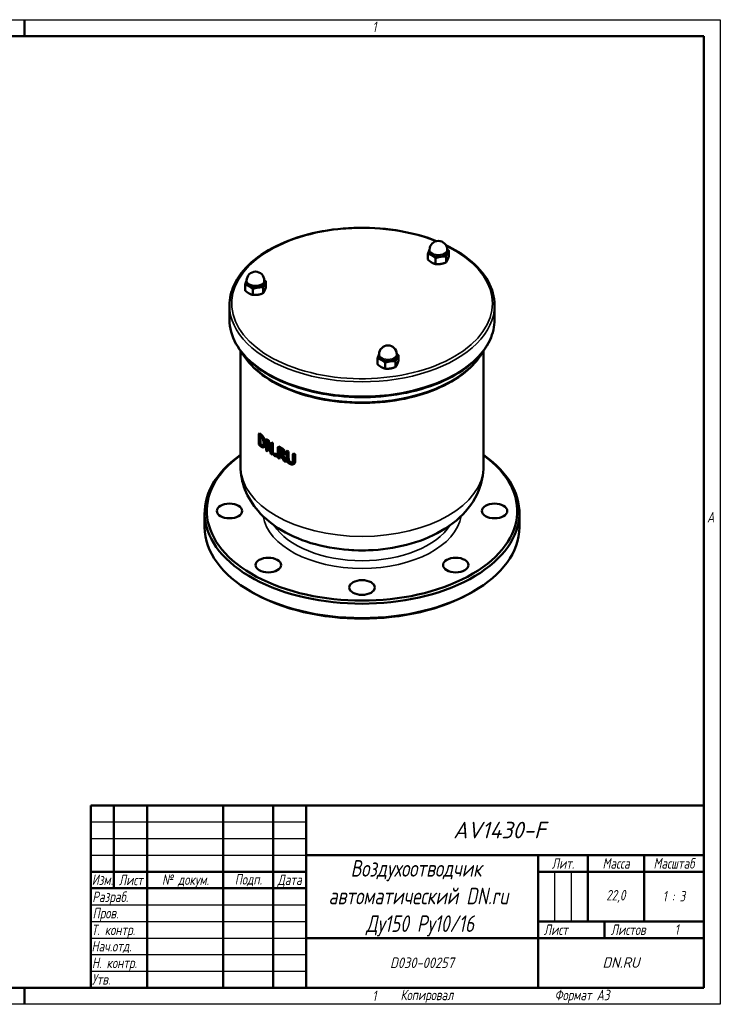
# Model space of a CAD drawing. Header units: millimetres. Extents: x 0 to 1260, y 0 to 891.
# Tile 2 of 2: x 626 to 1260, y 0 to 891. Entities that reach past the tile are written whole.
import ezdxf
from ezdxf.enums import TextEntityAlignment as Align

# ---------------------------------------------------------------- set-up
doc = ezdxf.new("R2010")
doc.units = ezdxf.units.MM
doc.header["$LTSCALE"] = 3
for name, color, linetype, lineweight in [('Видимые тонкие (ГОСТ)', 7, 'Continuous', 35), ('Видимый контур (ГОСТ)', 7, 'Continuous', 50), ('Заголовок (ГОСТ)', 7, 'Continuous', 50), ('Кромка (ГОСТ)', 7, 'Continuous', 50)]:
    doc.layers.add(name, color=color, linetype=linetype, lineweight=lineweight)
doc.styles.add('Альтернативный текст (ГОСТ)', font='arial.ttf', dxfattribs={"width": 0.8})
doc.styles.add('Стиль текста110', font='GOST Common Italic.ttf', dxfattribs={"width": 0.8})
doc.styles.add('Стиль текста112', font='GOST Common Italic.ttf', dxfattribs={"width": 0.8})
doc.styles.add('Стиль текста120', font='GOST Common Italic.ttf', dxfattribs={"width": 0.9})
doc.styles.add('Стиль текста137', font='GOST Common Italic.ttf', dxfattribs={"width": 0.7})
doc.styles.add('Стиль текста139', font='GOST Common Italic.ttf', dxfattribs={"width": 0.7})
doc.styles.add('Стиль текста81', font='GOST Common Italic.ttf', dxfattribs={"width": 0.8})
doc.styles.add('Стиль текста87', font='GOST Common Italic.ttf')

# ---------------------------------------------------------------- blocks, each defined once
blk = doc.blocks.new('Рамки ГОСТ - Рамка')
at = {"layer": 'Кромка (ГОСТ)', "lineweight": 25}
for p, q in [((0, 297), (420, 297)), ((420, 297), (420, 0)), ((420, 0), (0, 0))]:
    blk.add_line(p, q, dxfattribs=at)
at = {"layer": 'Кромка (ГОСТ)'}
for p, q in [((210, 292), (210, 297)), ((415, 292), (20, 292)), ((415, 5), (415, 292)), ((20, 5), (415, 5)), ((210, 5), (210, 0))]:
    blk.add_line(p, q, dxfattribs=at)
at = {"layer": 'Кромка (ГОСТ)', "char_height": 3.17, "attachment_point": 1, "style": 'Альтернативный текст (ГОСТ)'}
for s, insert, width in [('\\fGOST Common|b0|i1;{\\H3.1700;1}', (315.02, 296.44), 5.2327), ('\\fGOST Common|b0|i1;{\\H3.1700;A}', (416, 148.5), 5.0704), ('\\fGOST Common|b0|i1;{\\H3.1700;1}', (315, 4.14), 6.6287), ('\\fGOST Common|b0|i1;{\\H3.1700;Формат А3}', (370, 4.39), 25.2103)]:
    blk.add_mtext(s, dxfattribs=dict(at, insert=insert, width=width))
blk = doc.blocks.new('Основные надписи ГОСТ - Форма 1')
at = {"layer": 'Заголовок (ГОСТ)'}
for p, q in [((0, 55), (185, 55)), ((0, 0), (0, 55)), ((0, 0), (0, 55)), ((7, 55), (7, 30)), ((17, 55), (17, 0)), ((40, 55), (40, 0)), ((55, 55), (55, 0)), ((65, 55), (65, 0)), ((185, 0), (185, 55)), ((65, 40), (185, 40)), ((135, 40), (135, 0)), ((150, 40), (150, 20)), ((167, 40), (167, 20)), ((0, 35), (65, 35)), ((135, 35), (185, 35)), ((0, 30), (65, 30)), ((135, 20), (185, 20)), ((155, 20), (155, 15)), ((65, 15), (185, 15)), ((185, 0), (0, 0))]:
    blk.add_line(p, q, dxfattribs=at)
at = {"layer": 'Заголовок (ГОСТ)', "linetype": 'Continuous', "lineweight": 25}
for p, q in [((0, 50), (65, 50)), ((0, 45), (65, 45)), ((0, 40), (65, 40)), ((140, 35), (140, 20)), ((145, 35), (145, 20)), ((0, 25), (65, 25)), ((0, 20), (65, 20)), ((0, 15), (65, 15)), ((0, 10), (65, 10)), ((0, 5), (65, 5))]:
    blk.add_line(p, q, dxfattribs=at)
at = {"layer": 'Заголовок (ГОСТ)', "char_height": 3.17, "style": 'Альтернативный текст (ГОСТ)'}
for s, insert, width, attachment_point in [('\\fGOST Common|b0|i1;{\\H3.1700;Лит.}', (142.52, 37.49), 14.9766, 5), ('\\fGOST Common|b0|i1;{\\H3.1700;Масса}', (158.55, 37.51), 16.9878, 5), ('\\fGOST Common|b0|i1;{\\H3.1700;Масштаб}', (176.02, 37.53), 17.8316, 5), ('\\fGOST Common|b0|i1;{\\H3.1700;Изм.}', (3.5, 32.56), 6.9635, 5), ('\\fGOST Common|b0|i1;{\\H3.1700;Лист}', (12.1, 32.5), 10.0029, 5), ('\\A0;\\fGOST Common|b0|i1;{\\H3.1700;№ докум.}', (28.58, 32.16), 22.9069, 5), ('\\fGOST Common|b0|i1;{\\H3.1700;Подп.}', (47.56, 32.45), 14.879, 5), ('\\fGOST Common|b0|i1;{\\H3.1700;Дата}', (60.02, 32.24), 9.9614, 5), ('\\fGOST Common|b0|i1;{\\H3.1700;Разраб.}', (0.47, 27), 16.9971, 4), ('\\fGOST Common|b0|i1;{\\H3.1700;22,0}', (158.47, 27.53), 17.0435, 5), ('\\fGOST Common|b0|i1;{\\H3.1700;1 : 3}', (176, 27.6), 17.9476, 5), ('\\A0;\\fGOST Common|b0|i1;{\\H3.1700;Т. контр.}', (0.23, 17.01), 16.9554, 4), ('\\fGOST Common|b0|i1;{\\H3.1700;Пров.}', (0.56, 22.08), 17.0192, 4), ('\\fGOST Common|b0|i1;{\\H3.1700;Лист}', (140.37, 17.5), 10.5071, 5), ('\\fGOST Common|b0|i1;{\\H3.1700;Листов}', (162.21, 17.5), 14.3668, 5), ('\\A1;', (150.6, 17.54), 8.8313, 5), ('\\fGOST Common|b0|i1;{\\H3.1700;Н. контр.}', (0.36, 7.05), 16.9999, 4), ('\\fGOST Common|b0|i1;\\W0.90;{\\H3.1700;D030-00257}', (99.98, 7.54), 67.2576, 5), ('\\fGOST Common|b0|i1;\\W1.00;{\\H3.1700;DN.RU}', (160.02, 7.6), 49.9832, 5), ('\\fGOST Common|b0|i1;{\\H3.1700;Утв.}', (0.34, 2.52), 17.0083, 4), ('\\fGOST Common|b0|i1;{\\H3.1700;Копировал}', (93.48, -0.59), 19.7871, 1)]:
    blk.add_mtext(s, dxfattribs=dict(at, insert=insert, width=width, attachment_point=attachment_point))
at = {"layer": 'Заголовок (ГОСТ)'}
for tag, height, style, p in [('Изм1', 2.89, 'Стиль текста137', (3.51, 52.52)), ('Лист1', 2.89, 'Стиль текста137', (12.03, 52.52)), ('Докум1', 2.89, 'Стиль текста137', (28.54, 52.48)), ('Изм2', 2.89, 'Стиль текста137', (3.5, 47.52)), ('Лист2', 2.89, 'Стиль текста137', (12.01, 47.5)), ('Докум2', 2.89, 'Стиль текста137', (28.53, 47.5)), ('Изм3', 2.89, 'Стиль текста137', (3.5, 42.5)), ('Лист3', 2.89, 'Стиль текста137', (12.01, 42.51)), ('Докум3', 2.89, 'Стиль текста137', (28.51, 42.48)), ('Изм4', 2.89, 'Стиль текста137', (3.51, 37.5)), ('Лист4', 2.89, 'Стиль текста137', (12, 37.53)), ('Докум4', 2.89, 'Стиль текста137', (28.51, 37.52)), ('Литера', 3.5, 'Стиль текста81', (137.52, 27.25)), ('Литера2', 3.5, 'Стиль текста81', (142.51, 27.22)), ('Литера3', 3.5, 'Стиль текста81', (147.52, 27.21)), ('Тип_документа', 3.17, 'Стиль текста112', (100.08, 17.56))]:
    blk.add_attdef(tag, text='', height=height, dxfattribs=dict(at, style=style)).set_placement(p, align=Align.MIDDLE_CENTER)
for tag, height, style, p in [('Подп1', 2.89, 'Стиль текста137', (40.01, 52.51)), ('Дата1', 2, 'Стиль текста139', (55.01, 52.51)), ('Подп2', 2.89, 'Стиль текста137', (40.01, 47.5)), ('Дата2', 2, 'Стиль текста139', (55.01, 47.49)), ('Подп3', 2.89, 'Стиль текста137', (40.01, 42.51)), ('Дата3', 2, 'Стиль текста139', (55.02, 42.52)), ('Подп4', 2.89, 'Стиль текста137', (40.01, 37.51)), ('Дата4', 2, 'Стиль текста139', (55.02, 37.51)), ('ПРОВЕРИЛ', 3.17, 'Стиль текста112', (17.41, 22.53)), ('Проверил_Подп.', 2.89, 'Стиль текста137', (40.05, 22.52)), ('ДАТА_ПРОВЕРКИ', 2, 'Стиль текста139', (55.02, 22.51)), ('ТЕХНОЛОГ', 3.17, 'Стиль текста112', (17.33, 17.54)), ('Технолог_Подп.', 2.89, 'Стиль текста137', (40.05, 17.51)), ('Технолог_Дата', 2, 'Стиль текста139', (55.01, 17.5)), ('НАЧ._ОТДЕЛА', 3.17, 'Стиль текста112', (17.46, 12.45)), ('Руководитель_Подп.', 2.89, 'Стиль текста137', (40.01, 12.5)), ('Руководитель_Дата', 2, 'Стиль текста139', (55.01, 12.51)), ('НОРМОКОНТРОЛЬ', 3.17, 'Стиль текста112', (17.37, 7.48)), ('Нормоконтроль_Подп.', 2.89, 'Стиль текста137', (40.05, 7.52)), ('ДАТА_НОРМОКОНТРОЛЯ', 2, 'Стиль текста139', (55.02, 7.51)), ('УТВЕРДИЛ', 3.17, 'Стиль текста112', (17.4, 2.51)), ('Утвердил_Подп.', 2.89, 'Стиль текста137', (40.05, 2.51)), ('ДАТА_УТВЕРЖДЕНИЯ', 2, 'Стиль текста139', (55.01, 2.5))]:
    blk.add_attdef(tag, text='', height=height, dxfattribs=dict(at, style=style)).set_placement(p, align=Align.MIDDLE_LEFT)
at = {"layer": 'Заголовок (ГОСТ)', "style": 'Стиль текста87'}
blk.add_attdef('ОБОЗНАЧЕНИЕ_001', (109.38, 45.06), '', height=5, dxfattribs=at)
at = {"layer": 'Заголовок (ГОСТ)', "width": 0.8}
for tag, p, height, style in [('НАИМЕНОВАНИЕ_001', (78.42, 33.5), 5, 'Стиль текста110'), ('НАИМЕНОВАНИЕ_002', (71.76, 25.16), 5, 'Стиль текста110'), ('НАИМЕНОВАНИЕ_003', (83.07, 16.83), 5, 'Стиль текста110'), ('Листов_001', (176.23, 15.99), 3.17, 'Стиль текста112'), ('Должность_руководителя_001', (0.22, 10.93), 3.17, 'Стиль текста112')]:
    blk.add_attdef(tag, p, '', height=height, dxfattribs=dict(at, style=style))
at = {"layer": 'Заголовок (ГОСТ)', "style": 'Стиль текста120'}
for tag, p in [('Материал_Наим.', (133.71, 9.75)), ('Материал_ГОСТ', (134.04, 4.06))]:
    blk.add_attdef(tag, text='', height=3.5, dxfattribs=at).set_placement(p, align=Align.MIDDLE_RIGHT)

msp = doc.modelspace()

# ---------------------------------------------------------------- linework, layer by layer
at = {"layer": 'Видимые тонкие (ГОСТ)'}
for p, q in [((843.596, 515.022), (844.317, 515.438)), ((846.108, 512.185), (846.823, 512.598)), ((843.641, 506.314), (844.361, 506.73)), ((847.583, 506.922), (848.296, 507.334)), ((861.786, 503.014), (862.494, 503.423)), ((864.1, 501.341), (864.81, 501.751)), ((865.151, 498.693), (865.862, 499.103)), ((861.713, 498.24), (862.421, 498.649)), ((868.455, 493.732), (869.169, 494.144)), ((868.87, 491.574), (869.585, 491.986)), ((870.684, 490.001), (871.4, 490.414)), ((874.319, 491.329), (875.041, 491.746))]:
    msp.add_line(p, q, dxfattribs=at)
for centre, major_axis, start_param, end_param in [((935.596, 634.243), (118, 0), 0.9708359, 7.1494318), ((1004.725, 682.875), (-8, 0), 0, 3.1415927), ((839.14, 654.993), (-8, 0), 0, 3.1415927), ((935.596, 632.61), (-120, 0), 0, 3.1415927), ((935.596, 619.546), (120, 0), 3.1415927, 6.2831853), ((935.596, 611.381), (115, 0), 3.4716576, 5.9531204), ((959.078, 588.246), (-8, 0), 0, 3.1415927), ((935.596, 486.931), (110, 0), 3.1415927, 6.2831853), ((935.596, 446.449), (-90, 0), 0.0900293, 3.0515634), ((935.596, 450.531), (85, 0), 3.494841, 5.929937), ((935.596, 459.545), (85, 0), 4.4219781, 5.0027999)]:
    msp.add_ellipse(centre, major_axis=major_axis, ratio=0.5773503, start_param=start_param, end_param=end_param, dxfattribs=at)
at = {"layer": 'Видимый контур (ГОСТ)'}
for p, q in [((995.244, 673.863), (995.244, 679.155)), ((996.725, 681.242), (996.725, 682.875)), ((1012.725, 681.242), (1012.725, 682.875)), ((1014.205, 676.796), (1014.205, 682.088)), ((1002.185, 669.856), (1002.185, 675.148)), ((1011.665, 671.322), (1011.665, 676.615)), ((829.659, 645.981), (829.659, 651.274)), ((831.14, 653.36), (831.14, 654.993)), ((847.14, 653.36), (847.14, 654.993)), ((848.62, 648.915), (848.62, 654.207)), ((836.599, 641.974), (836.599, 647.267)), ((846.08, 643.441), (846.08, 648.733)), ((815.596, 619.546), (815.596, 632.61)), ((1055.596, 619.546), (1055.596, 632.61)), ((825.596, 486.931), (825.596, 591.43)), ((951.078, 586.613), (951.078, 588.246)), ((967.078, 586.613), (967.078, 588.246)), ((1045.596, 486.931), (1045.596, 591.43)), ((949.597, 579.234), (949.597, 584.526)), ((956.537, 575.227), (956.537, 580.519)), ((966.018, 576.694), (966.018, 581.986)), ((968.558, 582.167), (968.558, 587.459)), ((842.064, 516.369), (842.789, 516.787)), ((842.064, 516.369), (842.064, 506.571)), ((842.952, 506.909), (842.952, 514.452)), ((843.674, 513.828), (843.674, 507.326)), ((848.656, 511.036), (849.368, 511.447)), ((848.656, 511.036), (848.656, 501.238)), ((849.594, 500.565), (849.594, 509.013)), ((850.091, 510.014), (850.801, 510.424)), ((853.261, 507.898), (853.969, 508.307)), ((853.261, 507.898), (853.261, 500.141)), ((842.952, 506.909), (843.674, 507.326)), ((845.569, 505.371), (846.139, 505.7)), ((846.552, 504.11), (847.267, 504.522)), ((849.594, 500.565), (850.305, 500.975)), ((850.305, 506.745), (850.305, 500.975)), ((854.267, 507.264), (854.975, 507.673)), ((854.267, 497.466), (854.267, 507.264)), ((854.975, 507.673), (854.975, 497.875)), ((859.503, 504.221), (860.21, 504.629)), ((859.503, 504.221), (859.503, 494.423)), ((860.673, 498.783), (860.673, 502.467)), ((860.673, 498.783), (861.381, 499.191)), ((861.381, 502.096), (861.381, 499.191)), ((867.182, 500.413), (867.894, 500.824)), ((867.182, 500.413), (867.182, 494.299)), ((868.455, 499.846), (869.169, 500.258)), ((868.455, 493.732), (868.455, 499.846)), ((869.169, 500.258), (869.169, 494.144)), ((854.267, 497.466), (854.975, 497.875)), ((856.159, 498.193), (856.866, 498.602)), ((856.159, 498.193), (856.159, 496.319)), ((857.516, 497.404), (858.223, 497.813)), ((857.516, 495.531), (857.516, 497.404)), ((857.516, 495.531), (858.223, 495.939)), ((858.223, 497.813), (858.223, 495.939)), ((860.673, 493.796), (860.673, 497.695)), ((860.673, 493.796), (861.381, 494.205)), ((861.381, 497.324), (861.381, 494.205)), ((863.349, 497.922), (863.412, 497.958)), ((864.371, 496.95), (865.081, 497.359)), ((866.544, 490.905), (867.255, 491.316)), ((872.971, 497.967), (873.69, 498.382)), ((872.971, 497.967), (872.971, 491.821)), ((874.319, 497.443), (875.041, 497.86)), ((874.319, 491.329), (874.319, 497.443)), ((875.041, 497.86), (875.041, 491.746)), ((873.394, 488.745), (874.114, 489.161)), ((793.096, 431.752), (793.096, 444.816)), ((1078.096, 431.752), (1078.096, 444.816)), ((836.248, 372.76), (834.834, 373.576)), ((1034.945, 372.76), (1036.359, 373.576))]:
    msp.add_line(p, q, dxfattribs=at)
for centre in [(1004.725, 682.875), (839.14, 654.993), (959.078, 588.246)]:
    msp.add_arc(centre, 8, 0, 180, dxfattribs=at)
for centre, major_axis, ratio, start_param, end_param in [((1004.725, 681.242), (-8.5, 0), 0.5773503, 6.0213859, 7.0685835), ((1004.725, 681.242), (-8.5, 0), 0.5773503, 5.9384701, 6.0213859), ((1004.725, 681.242), (8, 0), 0.5773503, 3.1415927, 6.2831853), ((1004.725, 681.242), (8.5, 0), 0.5773503, 3.9269908, 4.9741884), ((1004.725, 681.242), (8.5, 0), 0.5773503, 4.9741884, 6.0213859), ((1004.725, 681.242), (8.5, 0), 0.5773503, 6.0213859, 6.6279005), ((839.14, 653.36), (-8.5, 0), 0.5773503, 6.0213859, 7.0685835), ((839.14, 653.36), (-8.5, 0), 0.5773503, 5.9384701, 6.0213859), ((839.14, 653.36), (8, 0), 0.5773503, 3.1415927, 6.2831853), ((839.14, 653.36), (8.5, 0), 0.5773503, 4.9741884, 6.0213859), ((839.14, 653.36), (8.5, 0), 0.5773503, 6.0213859, 6.6279005), ((839.14, 653.36), (8.5, 0), 0.5773503, 3.9269908, 4.9741884), ((959.078, 586.613), (-8.5, 0), 0.5773503, 5.9384701, 6.0213859), ((959.078, 586.613), (8.5, 0), 0.5773503, 6.0213859, 6.6279005), ((959.078, 586.613), (-8.5, 0), 0.5773503, 6.0213859, 7.0685835), ((959.078, 586.613), (8, 0), 0.5773503, 3.1415927, 6.2831853), ((959.078, 586.613), (8.5, 0), 0.5773503, 3.9269908, 4.9741884), ((959.078, 586.613), (8.5, 0), 0.5773503, 4.9741884, 6.0213859), ((935.596, 550.879), (110, 0), 0.5773503, 3.7082361, 3.7336153), ((935.596, 550.879), (-111, 0), 0.5773503, 0.5686458, 0.5937865), ((935.596, 549.751), (111, 0), 0.5773503, 3.7249271, 3.736093), ((935.596, 550.879), (-111, 0), 0.5773503, 0.6709258, 0.6914502), ((935.596, 550.879), (110, 0), 0.5773503, 3.8114732, 3.8321862), ((935.596, 531.723), (71.812, -224.891), 0.3763627, 4.6932123, 4.741193), ((935.596, 534.165), (71.789, -226.441), 0.3738722, 4.7005233, 4.7441813), ((935.596, 534.165), (71.143, -224.401), 0.3738722, 4.6996666, 4.7340701), ((935.596, 550.879), (-111, 0), 0.5773503, 0.7351082, 0.7485251), ((935.596, 550.879), (110, 0), 0.5773503, 3.8762433, 3.8897824), ((935.596, 541.081), (111, 0), 0.5773503, 3.7102384, 3.7356468), ((935.596, 542.208), (-111, 0), 0.5773503, 0.5833345, 0.5945004), ((935.596, 542.208), (110, 0), 0.5773503, 3.7230644, 3.7343359), ((935.596, 541.081), (111, 0), 0.5773503, 3.8125185, 3.8260008), ((935.596, 550.879), (-111, 0), 0.5773503, 0.8154704, 0.8433576), ((935.596, 550.879), (110, 0), 0.5773503, 3.9573365, 3.9854777), ((935.596, 549.751), (111, 0), 0.5773503, 3.9714408, 3.9857401), ((935.596, 546.067), (110, 0), 0.5773503, 3.9718452, 3.9845922), ((935.596, 550.879), (-111, 0), 0.5773503, 0.9067001, 0.9211874), ((935.596, 550.879), (110, 0), 0.5773503, 4.049401, 4.0640223), ((935.596, 444.816), (-142.5, 0), 0.5773503, 5.5942603, 10.113703), ((935.596, 446.449), (140.5, 0), 0.5773503, 2.470139, 6.9546389), ((935.596, 541.081), (111, 0), 0.5773503, 3.8739814, 3.8901177), ((935.596, 542.954), (-111, 0), 0.5773503, 0.7732385, 0.7905852), ((935.596, 541.081), (111, 0), 0.5773503, 3.9148312, 3.9321779), ((935.596, 542.954), (110, 0), 0.5773503, 3.9147206, 3.932225), ((935.596, 541.081), (111, 0), 0.5773503, 3.957063, 3.9714408), ((935.596, 546.067), (-111, 0), 0.5773503, 0.8298482, 0.8424801), ((935.596, 544.979), (111, 0), 0.5773503, 3.9714408, 3.9879342), ((935.596, 551.929), (74.845, -161.31), 0.5081541, 4.8187372, 4.8530104), ((935.596, 553.689), (75.21, -157.903), 0.5170033, 4.8286845, 4.8673197), ((935.596, 553.689), (74.532, -156.48), 0.5170033, 4.8314902, 4.8683605), ((935.596, 541.081), (111, 0), 0.5773503, 4.0222073, 4.0409706), ((935.596, 550.879), (-111, 0), 0.5773503, 0.9713385, 0.9859789), ((935.596, 550.879), (110, 0), 0.5773503, 4.1146416, 4.1294202), ((935.596, 431.752), (142.5, 0), 0.5773503, 3.1415927, 6.2831853), ((935.596, 430.119), (140.5, 0), 0.5773503, 3.9269908, 5.4977871)]:
    msp.add_ellipse(centre, major_axis=major_axis, ratio=ratio, start_param=start_param, end_param=end_param, dxfattribs=at)
for centre in [(815.596, 446.449), (1055.596, 446.449), (850.744, 397.459), (1020.449, 397.459), (935.596, 377.167)]:
    msp.add_ellipse(centre, major_axis=(11.5, 0), ratio=0.5773503, dxfattribs=at)
for points, knots in [([(1002.993, 690.685), (993.084, 694.601), (982.172, 697.641), (958.493, 701.859), (945.652, 702.889), (920.067, 702.549), (907.327, 701.181), (883.212, 696.176), (871.842, 692.54), (851.609, 683.334), (842.751, 677.764), (828.491, 665.215), (823.079, 658.235), (816.991, 644.949), (815.596, 638.782), (815.596, 632.61)], [1.7558539, 1.7558539, 1.7558539, 1.7558539, 2.0569351, 2.0569351, 2.3791931, 2.3791931, 2.7012716, 2.7012716, 3.0235869, 3.0235869, 3.3463762, 3.3463762, 3.6683572, 3.6683572, 3.9269908, 3.9269908, 3.9269908, 3.9269908]), ([(1055.596, 632.61), (1055.596, 640.002), (1053.59, 647.384), (1045.783, 661.467), (1039.909, 668.154), (1026.447, 678.893), (1019.434, 683.206), (1011.618, 686.935)], [0.78539816, 0.78539816, 0.78539816, 0.78539816, 1.09516159, 1.09516159, 1.41186807, 1.41186807, 1.66565326, 1.66565326, 1.66565326, 1.66565326]), ([(815.596, 619.546), (815.596, 612.154), (817.603, 604.772), (825.41, 590.689), (831.284, 584.002), (846.363, 571.973), (855.626, 566.656), (876.543, 557.998), (888.198, 554.661), (912.699, 550.297), (925.54, 549.267), (951.126, 549.607), (963.866, 550.975), (987.98, 555.98), (999.35, 559.616), (1019.584, 568.822), (1028.441, 574.391), (1042.702, 586.941), (1048.114, 593.921), (1054.202, 607.207), (1055.596, 613.374), (1055.596, 619.546)], [3.9269908, 3.9269908, 3.9269908, 3.9269908, 4.2367542, 4.2367542, 4.5534607, 4.5534607, 4.8757929, 4.8757929, 5.1985277, 5.1985277, 5.5207857, 5.5207857, 5.8428642, 5.8428642, 6.1651795, 6.1651795, 6.4879689, 6.4879689, 6.8099499, 6.8099499, 7.0685835, 7.0685835, 7.0685835, 7.0685835]), ([(826.077, 590.794), (826.121, 590.713), (826.165, 590.632), (829.989, 583.724), (835.614, 577.314), (850.055, 565.779), (858.93, 560.68), (878.974, 552.375), (890.142, 549.174), (913.622, 544.986), (925.927, 543.997), (950.447, 544.318), (962.656, 545.628), (985.769, 550.422), (996.667, 553.907), (1016.064, 562.73), (1024.556, 568.07), (1037.232, 579.226), (1041.871, 584.855), (1045.116, 590.794)], [4.2325873, 4.2325873, 4.2325873, 4.2325873, 4.236328, 4.236328, 4.5528743, 4.5528743, 4.8753015, 4.8753015, 5.1981568, 5.1981568, 5.5205146, 5.5205146, 5.8426845, 5.8426845, 6.1651014, 6.1651014, 6.4880126, 6.4880126, 6.762987, 6.762987, 6.762987, 6.762987]), ([(846.108, 512.185), (845.828, 512.655), (845.515, 513.079), (844.983, 513.716), (844.532, 514.222), (843.596, 515.022)], [-1.2322578, -1.2322578, -1.2322578, -1.2322578, -0.5017727, -0.5017727, 0, 0, 0, 0]), ([(843.641, 513.857), (844.264, 513.325), (844.622, 512.926), (845.067, 512.375), (845.28, 512.073), (845.483, 511.744)], [0, 0, 0, 0, 0.33366566, 0.33366566, 0.66588391, 0.66588391, 0.66588391, 0.66588391]), ([(844.317, 515.438), (844.599, 515.196), (844.898, 514.93), (845.494, 514.353), (845.794, 514.036), (846.367, 513.305), (846.605, 512.966), (846.823, 512.598)], [0, 0, 0, 0, 0.15153267, 0.15153267, 0.31501363, 0.31501363, 0.43532204, 0.43532204, 0.43532204, 0.43532204]), ([(845.483, 511.744), (845.67, 511.435), (845.838, 511.109), (846.129, 510.412), (846.244, 510.059), (846.415, 509.373), (846.473, 509.048), (846.552, 508.38), (846.57, 508.037), (846.57, 507.711)], [0, 0, 0, 0, 0.11254819, 0.11254819, 0.22632823, 0.22632823, 0.3332762, 0.3332762, 0.45331431, 0.45331431, 0.45331431, 0.45331431]), ([(847.583, 506.922), (847.583, 507.668), (847.502, 508.479), (847.165, 509.82), (846.997, 510.323), (846.597, 511.29), (846.366, 511.748), (846.108, 512.185)], [-0.58747731, -0.58747731, -0.58747731, -0.58747731, -0.3140753, -0.3140753, -0.15649418, -0.15649418, 0, 0, 0, 0]), ([(846.823, 512.598), (847.013, 512.276), (847.189, 511.94), (847.509, 511.243), (847.649, 510.889), (847.99, 509.875), (848.101, 509.339), (848.258, 508.395), (848.296, 507.849), (848.296, 507.334)], [0, 0, 0, 0, 0.11538089, 0.11538089, 0.23045453, 0.23045453, 0.43997634, 0.43997634, 0.75984299, 0.75984299, 0.75984299, 0.75984299]), ([(843.613, 505.21), (843.968, 504.907), (844.359, 504.6), (844.994, 504.202), (845.206, 504.102), (845.654, 503.968), (845.88, 503.945), (846.096, 503.96)], [-0.39754674, -0.39754674, -0.39754674, -0.39754674, -0.24486331, -0.24486331, -0.12906514, -0.12906514, 0, 0, 0, 0]), ([(845.569, 505.371), (845.401, 505.343), (845.222, 505.359), (844.928, 505.451), (844.737, 505.522), (844.162, 505.891), (843.897, 506.095), (843.641, 506.314)], [0, 0, 0, 0, 0.1047378, 0.1047378, 0.16176106, 0.16176106, 0.20821273, 0.20821273, 0.20821273, 0.20821273]), ([(844.361, 506.73), (844.947, 506.228), (845.329, 506.011), (845.771, 505.808), (845.989, 505.76), (846.193, 505.774)], [-0.25721499, -0.25721499, -0.25721499, -0.25721499, -0.14363472, -0.14363472, -0.01904487, -0.01904487, -0.01904487, -0.01904487]), ([(846.57, 507.711), (846.57, 507.218), (846.534, 506.731), (846.38, 506.138), (846.285, 505.859), (845.952, 505.489), (845.774, 505.397), (845.569, 505.371)], [0, 0, 0, 0, 0.18125828, 0.18125828, 0.27290474, 0.27290474, 0.34484914, 0.34484914, 0.34484914, 0.34484914]), ([(846.096, 503.96), (846.289, 503.982), (846.466, 504.048), (846.791, 504.268), (846.934, 504.422), (847.183, 504.802), (847.34, 505.098), (847.542, 505.982), (847.583, 506.435), (847.583, 506.922)], [-0.80887139, -0.80887139, -0.80887139, -0.80887139, -0.60453696, -0.60453696, -0.39348687, -0.39348687, -0.17894579, -0.17894579, 0, 0, 0, 0]), ([(848.296, 507.334), (848.296, 506.954), (848.271, 506.594), (848.165, 505.947), (848.086, 505.663), (847.88, 505.179), (847.719, 504.89), (847.412, 504.617), (847.341, 504.565), (847.267, 504.522)], [0, 0, 0, 0, 0.13958474, 0.13958474, 0.27232783, 0.27232783, 0.39644256, 0.39644256, 0.43121419, 0.43121419, 0.43121419, 0.43121419]), ([(864.1, 501.341), (863.839, 501.647), (863.559, 501.918), (863.26, 502.142), (863.253, 502.147), (863.243, 502.155), (863.231, 502.163), (863.218, 502.173), (863.202, 502.184), (863.184, 502.197), (863.165, 502.211), (863.142, 502.227), (863.116, 502.245), (863.107, 502.251), (863.097, 502.258), (863.087, 502.265), (863.055, 502.286), (863.018, 502.31), (862.977, 502.337), (862.906, 502.383), (862.822, 502.436), (862.724, 502.495), (862.666, 502.53), (862.602, 502.568), (862.534, 502.608), (862.473, 502.643), (862.409, 502.679), (862.34, 502.718), (862.317, 502.731), (862.293, 502.744), (862.268, 502.758), (862.108, 502.846), (861.946, 502.932), (861.786, 503.014)], [-1.3461858, -1.3461858, -1.3461858, -1.3461858, -0.3093947, -0.3093947, -0.3093947, -0.2850588, -0.2850588, -0.2850588, -0.2595901, -0.2595901, -0.2595901, -0.2318069, -0.2318069, -0.2318069, -0.2218229, -0.2218229, -0.2218229, -0.1897698, -0.1897698, -0.1897698, -0.1350254, -0.1350254, -0.1350254, -0.1025642, -0.1025642, -0.1025642, -0.0739728, -0.0739728, -0.0739728, -0.0641595, -0.0641595, -0.0641595, 0, 0, 0, 0]), ([(861.851, 501.853), (861.938, 501.808), (862.019, 501.766), (862.092, 501.725), (862.235, 501.646), (862.353, 501.575), (862.451, 501.513), (862.501, 501.482), (862.545, 501.452), (862.584, 501.426), (862.619, 501.402), (862.649, 501.381), (862.677, 501.361), (862.681, 501.358), (862.685, 501.355), (862.689, 501.352), (862.706, 501.339), (862.723, 501.327), (862.738, 501.316), (862.934, 501.169), (863.121, 500.997), (863.29, 500.794)], [-0.14028227, -0.14028227, -0.14028227, -0.14028227, -0.12914373, -0.12914373, -0.12914373, -0.10761331, -0.10761331, -0.10761331, -0.09684811, -0.09684811, -0.09684811, -0.08745617, -0.08745617, -0.08745617, -0.0860829, -0.0860829, -0.0860829, -0.07996251, -0.07996251, -0.07996251, 0, 0, 0, 0]), ([(862.494, 503.423), (862.799, 503.267), (863.121, 503.093), (863.818, 502.672), (864.021, 502.515), (864.382, 502.216), (864.602, 501.994), (864.81, 501.751)], [0, 0, 0, 0, 0.12219567, 0.12219567, 0.27817818, 0.27817818, 0.56675348, 0.56675348, 0.56675348, 0.56675348]), ([(863.29, 500.794), (863.393, 500.668), (863.486, 500.535), (863.565, 500.393), (863.592, 500.344), (863.616, 500.298), (863.637, 500.253), (863.658, 500.21), (863.676, 500.168), (863.692, 500.128), (863.705, 500.096), (863.717, 500.064), (863.728, 500.034), (863.736, 500.012), (863.743, 499.991), (863.75, 499.97), (863.798, 499.821), (863.83, 499.675), (863.848, 499.532), (863.863, 499.421), (863.869, 499.313), (863.869, 499.207)], [-0.1617094, -0.1617094, -0.1617094, -0.1617094, -0.12770313, -0.12770313, -0.12770313, -0.11608767, -0.11608767, -0.11608767, -0.10486051, -0.10486051, -0.10486051, -0.09555912, -0.09555912, -0.09555912, -0.08867151, -0.08867151, -0.08867151, -0.03887861, -0.03887861, -0.03887861, 0, 0, 0, 0]), ([(863.869, 499.207), (863.869, 499.023), (863.857, 498.843), (863.826, 498.677), (863.809, 498.588), (863.789, 498.51), (863.765, 498.44), (863.758, 498.419), (863.75, 498.399), (863.743, 498.379), (863.728, 498.342), (863.712, 498.308), (863.696, 498.277), (863.613, 498.117), (863.497, 497.999), (863.349, 497.922)], [-0.18454785, -0.18454785, -0.18454785, -0.18454785, -0.13264443, -0.13264443, -0.13264443, -0.10479768, -0.10479768, -0.10479768, -0.09640288, -0.09640288, -0.09640288, -0.0804144, -0.0804144, -0.0804144, 0, 0, 0, 0]), ([(865.151, 498.693), (865.151, 499.041), (865.108, 499.417), (864.888, 500.113), (864.751, 500.385), (864.472, 500.866), (864.296, 501.111), (864.1, 501.341)], [-0.26103246, -0.26103246, -0.26103246, -0.26103246, -0.16777514, -0.16777514, -0.09135019, -0.09135019, 0, 0, 0, 0]), ([(864.81, 501.751), (865.005, 501.522), (865.181, 501.278), (865.458, 500.8), (865.596, 500.529), (865.818, 499.832), (865.862, 499.454), (865.862, 499.103)], [0, 0, 0, 0, 0.09099987, 0.09099987, 0.16650102, 0.16650102, 0.25919978, 0.25919978, 0.25919978, 0.25919978]), ([(865.862, 499.103), (865.862, 498.701), (865.807, 498.328), (865.599, 497.861), (865.456, 497.604), (865.129, 497.388), (865.105, 497.374), (865.081, 497.359)], [0, 0, 0, 0, 0.14751018, 0.14751018, 0.22316011, 0.22316011, 0.22907267, 0.22907267, 0.22907267, 0.22907267]), ([(863.349, 497.922), (863.22, 497.847), (863.07, 497.814), (862.848, 497.826), (862.679, 497.838), (862.134, 498.036), (861.922, 498.132), (861.713, 498.24)], [0, 0, 0, 0, 0.072392, 0.072392, 0.09571442, 0.09571442, 0.11019918, 0.11019918, 0.11019918, 0.11019918]), ([(862.421, 498.649), (862.638, 498.537), (862.858, 498.438), (863.396, 498.246), (863.559, 498.234), (863.637, 498.231), (863.654, 498.231), (863.67, 498.231)], [-0.115499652, -0.115499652, -0.115499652, -0.115499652, -0.097616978, -0.097616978, -0.070979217, -0.070979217, -0.063726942, -0.063726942, -0.063726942, -0.063726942]), ([(863.238, 496.746), (863.593, 496.712), (863.923, 496.747), (864.398, 496.95), (864.628, 497.09), (864.925, 497.505), (865.009, 497.699), (865.126, 498.156), (865.151, 498.418), (865.151, 498.693)], [-0.55847931, -0.55847931, -0.55847931, -0.55847931, -0.33569654, -0.33569654, -0.19362349, -0.19362349, -0.10071665, -0.10071665, 0, 0, 0, 0]), ([(867.182, 494.299), (867.182, 493.851), (867.21, 493.367), (867.371, 492.433), (867.478, 492.108), (867.711, 491.53), (867.884, 491.211), (868.096, 490.905)], [-0.28211946, -0.28211946, -0.28211946, -0.28211946, -0.19511984, -0.19511984, -0.11192911, -0.11192911, 0, 0, 0, 0]), ([(868.096, 490.905), (868.231, 490.708), (868.378, 490.522), (868.701, 490.167), (868.875, 490.002), (869.376, 489.585), (869.878, 489.225), (870.684, 488.889)], [-0.63541956, -0.63541956, -0.63541956, -0.63541956, -0.46902627, -0.46902627, -0.2981717, -0.2981717, 0, 0, 0, 0]), ([(868.87, 491.574), (868.763, 491.785), (868.679, 491.998), (868.56, 492.418), (868.455, 492.862), (868.455, 493.732)], [-0.65252698, -0.65252698, -0.65252698, -0.65252698, -0.319696, -0.319696, 0, 0, 0, 0]), ([(870.684, 490.001), (870.504, 490.075), (870.322, 490.163), (870.145, 490.266), (870.122, 490.279), (870.099, 490.293), (870.076, 490.307), (870.001, 490.352), (869.934, 490.396), (869.874, 490.439), (869.811, 490.483), (869.755, 490.525), (869.706, 490.563), (869.67, 490.591), (869.639, 490.618), (869.61, 490.642), (869.599, 490.651), (869.589, 490.66), (869.579, 490.669), (869.577, 490.671), (869.574, 490.674), (869.571, 490.676), (869.379, 490.845), (869.207, 491.037), (869.06, 491.253), (868.989, 491.357), (868.926, 491.464), (868.87, 491.574)], [-0.19608261, -0.19608261, -0.19608261, -0.19608261, -0.16376302, -0.16376302, -0.16376302, -0.15952774, -0.15952774, -0.15952774, -0.14588808, -0.14588808, -0.14588808, -0.13166616, -0.13166616, -0.13166616, -0.12133648, -0.12133648, -0.12133648, -0.11744424, -0.11744424, -0.11744424, -0.11638618, -0.11638618, -0.11638618, -0.03778679, -0.03778679, -0.03778679, 0, 0, 0, 0]), ([(869.169, 494.144), (869.169, 493.872), (869.179, 493.58), (869.244, 492.966), (869.294, 492.76), (869.393, 492.41), (869.477, 492.197), (869.585, 491.986)], [0, 0, 0, 0, 0.10000892, 0.10000892, 0.21612311, 0.21612311, 0.39899398, 0.39899398, 0.39899398, 0.39899398]), ([(869.585, 491.986), (869.697, 491.766), (869.836, 491.561), (870.143, 491.212), (870.328, 491.034), (870.846, 490.672), (871.127, 490.528), (871.4, 490.414)], [0, 0, 0, 0, 0.07581547, 0.07581547, 0.13971725, 0.13971725, 0.20522024, 0.20522024, 0.20522024, 0.20522024]), ([(871.4, 490.414), (871.623, 490.322), (871.847, 490.249), (872.281, 490.165), (872.476, 490.156), (872.641, 490.173)], [0, 0, 0, 0, 0.08228535, 0.08228535, 0.1632721, 0.1632721, 0.1632721, 0.1632721]), ([(872.971, 491.821), (872.971, 491.517), (872.956, 491.197), (872.882, 490.714), (872.841, 490.563), (872.72, 490.282), (872.639, 490.156), (872.539, 490.047)], [-0.21932057, -0.21932057, -0.21932057, -0.21932057, -0.12886934, -0.12886934, -0.06573212, -0.06573212, 0, 0, 0, 0]), ([(873.347, 488.72), (873.57, 488.838), (873.753, 489.004), (873.99, 489.362), (874.107, 489.589), (874.287, 490.406), (874.319, 490.871), (874.319, 491.329)], [-0.56975761, -0.56975761, -0.56975761, -0.56975761, -0.33148602, -0.33148602, -0.16835922, -0.16835922, 0, 0, 0, 0]), ([(875.041, 491.746), (875.041, 491.34), (875.015, 490.93), (874.856, 490.061), (874.723, 489.807), (874.512, 489.462), (874.334, 489.288), (874.114, 489.161)], [0, 0, 0, 0, 0.14925709, 0.14925709, 0.34629317, 0.34629317, 0.70028438, 0.70028438, 0.70028438, 0.70028438]), ([(825.596, 486.931), (825.596, 479.67), (827.038, 472.441), (832.444, 458.609), (836.581, 452.135), (847.547, 439.526), (854.78, 433.801), (872.081, 423.466), (882.469, 419.252), (904.588, 413.201), (916.348, 411.425), (939.928, 410.391), (951.74, 411.1), (974.665, 414.989), (985.771, 418.174), (1006.416, 427.23), (1015.977, 433.113), (1031.335, 447.458), (1037.476, 455.652), (1044.067, 472.022), (1045.596, 479.459), (1045.596, 486.931)], [3.9269908, 3.9269908, 3.9269908, 3.9269908, 4.148917, 4.148917, 4.392325, 4.392325, 4.6953501, 4.6953501, 5.055324, 5.055324, 5.4219291, 5.4219291, 5.783562, 5.783562, 6.1474996, 6.1474996, 6.5149554, 6.5149554, 6.8401864, 6.8401864, 7.0685835, 7.0685835, 7.0685835, 7.0685835]), ([(872.539, 490.047), (872.463, 489.966), (872.375, 489.901), (872.17, 489.804), (872.055, 489.774), (871.751, 489.739), (871.552, 489.754), (871.133, 489.835), (870.908, 489.907), (870.684, 490.001)], [-0.25815995, -0.25815995, -0.25815995, -0.25815995, -0.20861668, -0.20861668, -0.15766551, -0.15766551, -0.08279224, -0.08279224, 0, 0, 0, 0]), ([(870.684, 488.889), (871.529, 488.537), (872.025, 488.482), (872.501, 488.473), (872.685, 488.49), (873.035, 488.572), (873.197, 488.635), (873.347, 488.72)], [-0.26122116, -0.26122116, -0.26122116, -0.26122116, -0.15089267, -0.15089267, -0.07543028, -0.07543028, 0, 0, 0, 0])]:
    msp.add_open_spline(points, degree=3, knots=knots, dxfattribs=at)
for points, weights in [([(995.244, 679.155), (995.925, 681.242), (996.515, 682.512)], [1, 1.0379548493, 1]), ([(998.714, 677.771), (997.104, 678.701), (995.244, 679.155)], [1, 1.0379548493, 1]), ([(996.515, 682.512), (996.62, 682.738), (996.725, 682.947)], [1, 1.00656305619, 1.01085637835]), ([(1002.185, 675.148), (1000.325, 676.842), (998.714, 677.771)], [1, 1.0379548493, 1]), ([(1012.935, 679.971), (1012.346, 678.701), (1011.665, 676.615)], [1, 1.0379548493, 1]), ([(1012.71, 683.361), (1013.423, 682.801), (1014.205, 682.088)], [1.01838412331, 1.01562193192, 1]), ([(1014.205, 682.088), (1013.525, 681.242), (1012.935, 679.971)], [1, 1.0379548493, 1]), ([(995.244, 673.863), (997.104, 672.169), (998.714, 671.239)], [1, 1.0379548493, 1]), ([(998.714, 671.239), (1000.325, 670.31), (1002.185, 669.856)], [1, 1.0379548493, 1]), ([(1006.925, 676.501), (1004.725, 676.161), (1002.185, 675.148)], [1, 1.0379548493, 1]), ([(1002.185, 669.856), (1004.725, 669.629), (1006.925, 669.969)], [1, 1.0379548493, 1]), ([(1011.665, 676.615), (1009.125, 676.842), (1006.925, 676.501)], [1, 1.0379548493, 1]), ([(1006.925, 669.969), (1009.125, 670.31), (1011.665, 671.322)], [1, 1.0379548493, 1]), ([(1011.665, 671.322), (1012.346, 672.169), (1012.935, 673.439)], [1, 1.0379548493, 1]), ([(1012.935, 673.439), (1013.525, 674.71), (1014.205, 676.796)], [1, 1.0379548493, 1]), ([(829.659, 651.274), (830.34, 653.36), (830.929, 654.63)], [1, 1.0379548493, 1]), ([(833.129, 649.89), (831.519, 650.82), (829.659, 651.274)], [1, 1.0379548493, 1]), ([(830.929, 654.63), (831.034, 654.857), (831.14, 655.066)], [1, 1.00656305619, 1.01085637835]), ([(847.35, 652.09), (846.761, 650.82), (846.08, 648.733)], [1, 1.0379548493, 1]), ([(847.125, 655.479), (847.838, 654.919), (848.62, 654.207)], [1.01838412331, 1.01562193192, 1]), ([(848.62, 654.207), (847.94, 653.36), (847.35, 652.09)], [1, 1.0379548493, 1]), ([(829.659, 645.981), (831.519, 644.288), (833.129, 643.358)], [1, 1.0379548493, 1]), ([(836.599, 647.267), (834.74, 648.96), (833.129, 649.89)], [1, 1.0379548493, 1]), ([(833.129, 643.358), (834.74, 642.428), (836.599, 641.974)], [1, 1.0379548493, 1]), ([(841.34, 648.62), (839.14, 648.279), (836.599, 647.267)], [1, 1.0379548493, 1]), ([(836.599, 641.974), (839.14, 641.747), (841.34, 642.088)], [1, 1.0379548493, 1]), ([(846.08, 648.733), (843.54, 648.96), (841.34, 648.62)], [1, 1.0379548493, 1]), ([(841.34, 642.088), (843.54, 642.428), (846.08, 643.441)], [1, 1.0379548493, 1]), ([(846.08, 643.441), (846.761, 644.288), (847.35, 645.558)], [1, 1.0379548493, 1]), ([(847.35, 645.558), (847.94, 646.828), (848.62, 648.915)], [1, 1.0379548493, 1]), ([(950.867, 587.883), (950.972, 588.109), (951.078, 588.318)], [1, 1.00656305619, 1.01085637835]), ([(967.063, 588.732), (967.776, 588.172), (968.558, 587.459)], [1.01838412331, 1.01562193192, 1]), ([(949.597, 584.526), (950.278, 586.613), (950.867, 587.883)], [1, 1.0379548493, 1]), ([(953.067, 583.142), (951.457, 584.072), (949.597, 584.526)], [1, 1.0379548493, 1]), ([(949.597, 579.234), (951.457, 577.54), (953.067, 576.61)], [1, 1.0379548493, 1]), ([(956.537, 580.519), (954.678, 582.213), (953.067, 583.142)], [1, 1.0379548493, 1]), ([(961.278, 581.872), (959.078, 581.532), (956.537, 580.519)], [1, 1.0379548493, 1]), ([(966.018, 581.986), (963.477, 582.213), (961.278, 581.872)], [1, 1.0379548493, 1]), ([(967.288, 585.342), (966.698, 584.072), (966.018, 581.986)], [1, 1.0379548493, 1]), ([(968.558, 587.459), (967.877, 586.613), (967.288, 585.342)], [1, 1.0379548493, 1]), ([(967.288, 578.81), (967.877, 580.081), (968.558, 582.167)], [1, 1.0379548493, 1]), ([(953.067, 576.61), (954.678, 575.681), (956.537, 575.227)], [1, 1.0379548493, 1]), ([(956.537, 575.227), (959.078, 575), (961.278, 575.34)], [1, 1.0379548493, 1]), ([(961.278, 575.34), (963.477, 575.681), (966.018, 576.694)], [1, 1.0379548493, 1]), ([(966.018, 576.694), (966.698, 577.54), (967.288, 578.81)], [1, 1.0379548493, 1])]:
    msp.add_rational_spline(points, weights, degree=2, dxfattribs=at)

# ---------------------------------------------------------------- block references
at = {"xscale": 3, "yscale": 3, "zscale": 3}
msp.add_blockref('Рамки ГОСТ - Рамка', (0, 0), dxfattribs=at)
msp.add_blockref('Основные надписи ГОСТ - Форма 1', (690, 15), dxfattribs=at).add_auto_attribs({'Должность_руководителя_001': 'Нач.отд.', 'ОБОЗНАЧЕНИЕ_001': 'AV1430-F', 'НАИМЕНОВАНИЕ_001': 'Воздухоотводчик', 'Листов_001': '1', 'НАИМЕНОВАНИЕ_002': 'автоматический DN.ru', 'НАИМЕНОВАНИЕ_003': 'Ду150 Ру10/16'})

doc.saveas('drawing.dxf')
